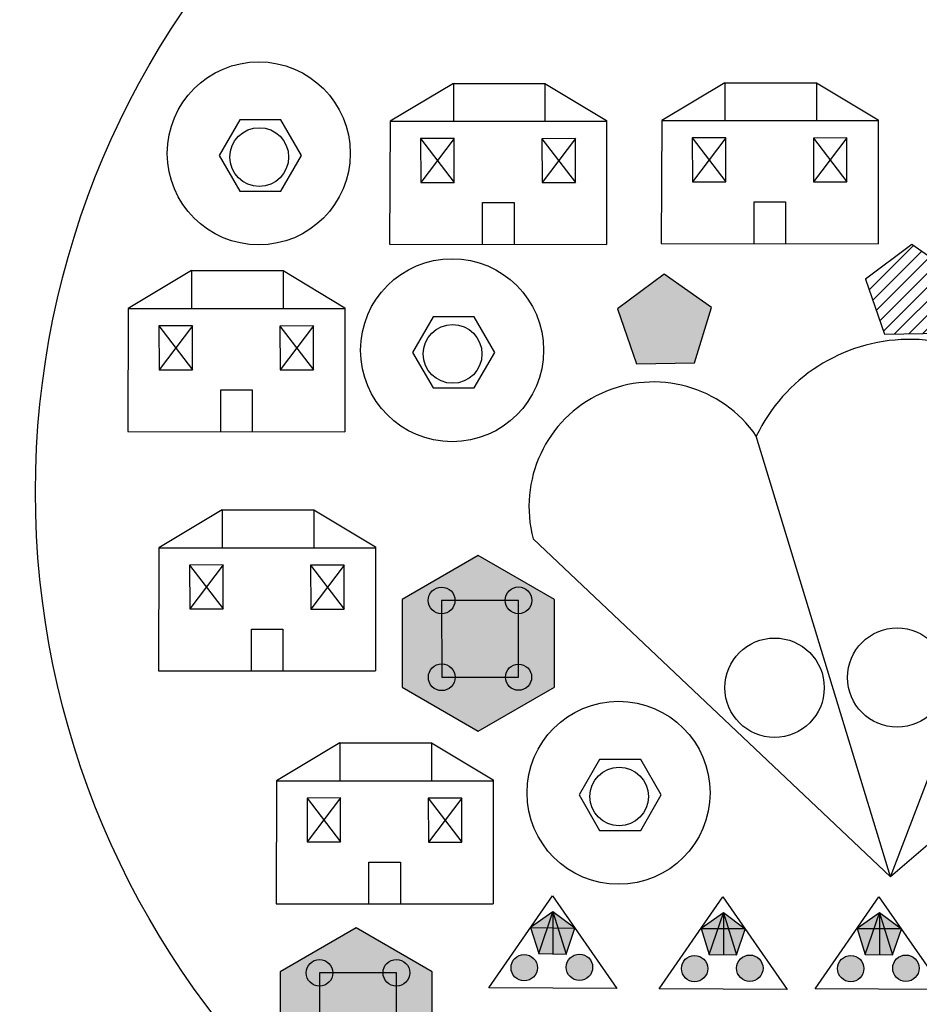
# Model space of a CAD drawing. Header units: millimetres. Extents: x 3536 to 5222, y 1741 to 3266.
# Tile 3 of 256: x 3823 to 4113, y 2326 to 2643. Entities that reach past the tile are written whole.
import ezdxf

# ---------------------------------------------------------------- set-up
doc = ezdxf.new("R2010")
doc.units = ezdxf.units.MM

msp = doc.modelspace()

# ---------------------------------------------------------------- hatches: boundary and pattern name
at = {"linetype": 'Continuous', "true_color": 0x139b48}
h = msp.add_hatch(dxfattribs=at)
h.set_pattern_fill('ANSI31', color=114)
h.set_pattern_definition([(45, (4967.125892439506, 3089.347458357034), (-2.245064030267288, 2.245064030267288), [])])
h.paths.add_polyline_path([(3859.042086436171, 3078.57598440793), (3843.710485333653, 3089.347458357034), (3828.728479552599, 3078.094807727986), (3834.800691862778, 3060.368813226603), (3853.535531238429, 3060.666196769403)])
h.paths.add_polyline_path([(4412.800628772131, 3058.267099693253), (4397.469027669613, 3069.038573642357), (4382.487021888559, 3057.785923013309), (4388.559234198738, 3040.059928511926), (4407.294073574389, 3040.357312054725)])
h.paths.add_polyline_path([(4967.125892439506, 3046.978916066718), (4951.794291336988, 3057.750390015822), (4936.812285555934, 3046.497739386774), (4942.884497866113, 3028.77174488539), (4961.619337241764, 3029.06912842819)])
h.paths.add_polyline_path([(4679.250808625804, 2572.248920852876), (4663.919207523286, 2583.02039480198), (4648.937201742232, 2571.767744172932), (4655.009414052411, 2554.041749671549), (4673.744253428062, 2554.339133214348)])
h.paths.add_polyline_path([(4126.397476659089, 2560.130320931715), (4111.065875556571, 2570.901794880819), (4096.083869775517, 2559.649144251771), (4102.156082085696, 2541.923149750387), (4120.890921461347, 2542.220533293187)])
h.paths.add_polyline_path([(4411.722300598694, 2086.645275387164), (4396.390699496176, 2097.416749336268), (4381.408693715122, 2086.164098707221), (4387.480906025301, 2068.438104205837), (4406.215745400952, 2068.735487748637)])
at = {"linetype": 'Continuous', "true_color": 0xf1eb1f}
h = msp.add_hatch(dxfattribs=at)
h.set_pattern_fill('ANGLE', color=2)
h.set_pattern_definition([(0, (5035.897902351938, 3081.40510364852), (0, 6.985), [5.08, -1.905]), (90, (5035.897902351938, 3081.40510364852), (-6.985, 4.277078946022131e-16), [5.08, -1.905])])
h.paths.add_polyline_path([(3927.814096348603, 3070.633629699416), (3912.482495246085, 3081.40510364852), (3897.500489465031, 3070.152453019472), (3903.57270177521, 3052.426458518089), (3922.307541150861, 3052.723842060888)])
h.paths.add_polyline_path([(4332.783974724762, 3048.672331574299), (4317.452373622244, 3059.443805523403), (4302.47036784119, 3048.191154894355), (4308.542580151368, 3030.465160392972), (4327.277419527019, 3030.762543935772)])
h.paths.add_polyline_path([(4481.572638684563, 3050.324744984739), (4466.241037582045, 3061.096218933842), (4451.25903180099, 3049.843568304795), (4457.33124411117, 3032.117573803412), (4476.06608348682, 3032.414957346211)])
h.paths.add_polyline_path([(4887.109238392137, 3037.384147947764), (4871.777637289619, 3048.155621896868), (4856.795631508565, 3036.90297126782), (4862.867843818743, 3019.176976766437), (4881.602683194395, 3019.474360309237)])
h.paths.add_polyline_path([(5035.897902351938, 3039.036561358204), (5020.56630124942, 3049.808035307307), (5005.584295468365, 3038.55538467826), (5011.656507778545, 3020.829390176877), (5030.391347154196, 3021.126773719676)])
h.paths.add_polyline_path([(4748.022818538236, 2564.306566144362), (4732.691217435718, 2575.078040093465), (4717.709211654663, 2563.825389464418), (4723.781423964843, 2546.099394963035), (4742.516263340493, 2546.396778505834)])
h.paths.add_polyline_path([(4599.234154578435, 2562.654152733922), (4583.902553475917, 2573.425626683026), (4568.920547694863, 2562.172976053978), (4574.992760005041, 2544.446981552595), (4593.727599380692, 2544.744365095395)])
h.paths.add_polyline_path([(4195.169486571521, 2552.187966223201), (4179.837885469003, 2562.959440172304), (4164.855879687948, 2551.706789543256), (4170.928091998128, 2533.980795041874), (4189.662931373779, 2534.278178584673)])
h.paths.add_polyline_path([(4046.38082261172, 2550.535552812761), (4031.049221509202, 2561.307026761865), (4016.067215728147, 2550.054376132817), (4022.139428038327, 2532.328381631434), (4040.874267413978, 2532.625765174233)])
h.paths.add_polyline_path([(4331.705646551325, 2077.050507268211), (4316.374045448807, 2087.821981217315), (4301.392039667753, 2076.569330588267), (4307.464251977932, 2058.843336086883), (4326.199091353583, 2059.140719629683)])
h.paths.add_polyline_path([(4480.494310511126, 2078.702920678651), (4465.162709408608, 2089.474394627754), (4450.180703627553, 2078.221743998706), (4456.252915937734, 2060.495749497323), (4474.987755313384, 2060.793133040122)])
at = {"linetype": 'Continuous', "true_color": 0x7aafdf}
h = msp.add_hatch(color=143, dxfattribs=at)
h.dxf.hatch_style = 1
h.paths.add_polyline_path([(3970.551640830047, 2982.800458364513), (3945.98155570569, 2968.614913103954), (3945.98155570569, 2940.243822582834), (3970.551640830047, 2926.058277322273), (3995.121725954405, 2940.243822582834), (3995.121725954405, 2968.614913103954)])
h.paths.add_polyline_path([(3703.80786317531, 2992.120148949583), (3679.237778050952, 2977.934603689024), (3679.237778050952, 2949.563513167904), (3703.80786317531, 2935.377967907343), (3728.377948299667, 2949.563513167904), (3728.377948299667, 2977.934603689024)])
h.paths.add_polyline_path([(3639.056793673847, 2847.910806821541), (3614.486708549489, 2833.725261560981), (3614.486708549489, 2805.354171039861), (3639.056793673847, 2791.168625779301), (3663.626878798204, 2805.354171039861), (3663.626878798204, 2833.725261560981)])
h.paths.add_polyline_path([(4019.600555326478, 2849.0310655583), (3995.03047020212, 2834.84552029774), (3995.03047020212, 2806.47442977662), (4019.600555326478, 2792.28888451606), (4044.170640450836, 2806.47442977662), (4044.170640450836, 2834.84552029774)])
h.paths.add_polyline_path([(4216.536787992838, 2843.508170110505), (4191.966702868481, 2829.322624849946), (4191.966702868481, 2800.951534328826), (4216.536787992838, 2786.765989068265), (4241.106873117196, 2800.951534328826), (4241.106873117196, 2829.322624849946)])
h.paths.add_polyline_path([(4257.478041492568, 2968.620049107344), (4232.907956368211, 2954.434503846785), (4232.907956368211, 2926.063413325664), (4257.478041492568, 2911.877868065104), (4282.048126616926, 2926.063413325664), (4282.048126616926, 2954.434503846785)])
h.paths.add_polyline_path([(4524.310183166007, 2962.491573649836), (4499.74009804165, 2948.306028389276), (4499.74009804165, 2919.934937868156), (4524.310183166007, 2905.749392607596), (4548.880268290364, 2919.934937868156), (4548.880268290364, 2948.306028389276)])
h.paths.add_polyline_path([(4565.047389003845, 2844.852127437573), (4540.477303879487, 2830.666582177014), (4540.477303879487, 2802.295491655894), (4565.047389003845, 2788.109946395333), (4589.617474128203, 2802.295491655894), (4589.617474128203, 2830.666582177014)])
h.paths.add_polyline_path([(4765.220431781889, 2842.455831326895), (4740.650346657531, 2828.270286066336), (4740.650346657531, 2799.899195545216), (4765.220431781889, 2785.713650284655), (4789.790516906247, 2799.899195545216), (4789.790516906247, 2828.270286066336)])
h.paths.add_polyline_path([(4811.803305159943, 2957.331865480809), (4787.233220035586, 2943.146320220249), (4787.233220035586, 2914.775229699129), (4811.803305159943, 2900.589684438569), (4836.373390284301, 2914.775229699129), (4836.373390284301, 2943.146320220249)])
h.paths.add_polyline_path([(5078.635446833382, 2951.203390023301), (5054.065361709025, 2937.017844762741), (5054.065361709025, 2908.646754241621), (5078.635446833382, 2894.461208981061), (5103.205531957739, 2908.646754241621), (5103.205531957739, 2937.017844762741)])
h.paths.add_polyline_path([(5121.112477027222, 2839.642782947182), (5096.542391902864, 2825.457237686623), (5096.542391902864, 2797.086147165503), (5121.112477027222, 2782.900601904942), (5145.68256215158, 2797.086147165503), (5145.68256215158, 2825.457237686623)])
h.paths.add_polyline_path([(4790.76036301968, 2476.473394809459), (4766.190277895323, 2462.287849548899), (4766.190277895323, 2433.916759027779), (4790.76036301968, 2419.731213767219), (4815.330448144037, 2433.916759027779), (4815.330448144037, 2462.287849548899)])
h.paths.add_polyline_path([(4821.286159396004, 2356.495494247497), (4796.716074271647, 2342.309948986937), (4796.716074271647, 2313.938858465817), (4821.286159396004, 2299.753313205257), (4845.856244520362, 2313.938858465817), (4845.856244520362, 2342.309948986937)])
h.paths.add_polyline_path([(4477.687914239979, 2364.510390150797), (4453.117829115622, 2350.324844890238), (4453.117829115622, 2321.953754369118), (4477.687914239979, 2307.768209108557), (4502.257999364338, 2321.953754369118), (4502.257999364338, 2350.324844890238)])
h.paths.add_polyline_path([(4525.456806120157, 2484.693735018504), (4500.8867209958, 2470.508189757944), (4500.8867209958, 2442.137099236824), (4525.456806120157, 2427.951553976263), (4550.026891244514, 2442.137099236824), (4550.026891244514, 2470.508189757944)])
h.paths.add_polyline_path([(4237.907031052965, 2464.354794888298), (4213.336945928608, 2450.169249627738), (4213.336945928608, 2421.798159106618), (4237.907031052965, 2407.612613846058), (4262.477116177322, 2421.798159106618), (4262.477116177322, 2450.169249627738)])
h.paths.add_polyline_path([(4281.634077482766, 2350.58693122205), (4257.063992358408, 2336.401385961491), (4257.063992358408, 2308.030295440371), (4281.634077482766, 2293.84475017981), (4306.204162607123, 2308.030295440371), (4306.204162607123, 2336.401385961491)])
h.paths.add_polyline_path([(3931.667425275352, 2350.267576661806), (3907.097340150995, 2336.082031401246), (3907.097340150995, 2307.710940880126), (3931.667425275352, 2293.525395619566), (3956.23751039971, 2307.710940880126), (3956.23751039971, 2336.082031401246)])
h.paths.add_polyline_path([(3971.074889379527, 2470.483270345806), (3946.504804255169, 2456.297725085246), (3946.504804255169, 2427.926634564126), (3971.074889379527, 2413.741089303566), (3995.644974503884, 2427.926634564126), (3995.644974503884, 2456.297725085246)])
h.paths.add_polyline_path([(4256.399713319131, 1996.998224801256), (4231.829628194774, 1982.812679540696), (4231.829628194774, 1954.441589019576), (4256.399713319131, 1940.256043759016), (4280.96979844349, 1954.441589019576), (4280.96979844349, 1982.812679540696)])
h.paths.add_polyline_path([(4212.758694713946, 1877.66717549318), (4188.188609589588, 1863.481630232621), (4188.188609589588, 1835.110539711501), (4212.758694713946, 1820.92499445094), (4237.328779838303, 1835.110539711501), (4237.328779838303, 1863.481630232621)])
h.paths.add_polyline_path([(4559.536482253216, 1872.23603941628), (4534.966397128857, 1858.05049415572), (4534.966397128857, 1829.6794036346), (4559.536482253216, 1815.49385837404), (4584.106567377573, 1829.6794036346), (4584.106567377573, 1858.05049415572)])
h.paths.add_polyline_path([(4523.23185499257, 1990.869749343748), (4498.661769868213, 1976.684204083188), (4498.661769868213, 1948.313113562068), (4523.23185499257, 1934.127568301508), (4547.801940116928, 1948.313113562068), (4547.801940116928, 1976.684204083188)])
at = {"linetype": 'Continuous', "true_color": 0xadddf7}
h = msp.add_hatch(color=141, dxfattribs=at)
h.dxf.hatch_style = 1
h.paths.add_polyline_path([(4835.930173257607, 2842.31846810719), (4828.717409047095, 2837.231847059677), (4831.326206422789, 2828.800248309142), (4840.151296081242, 2828.675854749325), (4842.996704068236, 2837.03057405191)])
h.paths.add_polyline_path([(4890.92762533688, 2842.027839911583), (4883.714861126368, 2836.94121886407), (4886.323658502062, 2828.509620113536), (4895.148748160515, 2828.385226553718), (4897.994156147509, 2836.739945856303)])
h.paths.add_polyline_path([(4941.30765734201, 2842.017792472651), (4934.094893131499, 2836.931171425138), (4936.703690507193, 2828.499572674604), (4945.528780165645, 2828.375179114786), (4948.374188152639, 2836.729898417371)])
h.paths.add_polyline_path([(4990.356486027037, 2842.0360578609), (4983.143721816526, 2836.949436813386), (4985.75251919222, 2828.517838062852), (4994.577608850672, 2828.393444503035), (4997.423016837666, 2836.74816380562)])
h.paths.add_polyline_path([(5040.361597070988, 2841.942267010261), (5033.148832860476, 2836.855645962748), (5035.75763023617, 2828.424047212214), (5044.582719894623, 2828.299653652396), (5047.428127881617, 2836.654372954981)])
h.paths.add_polyline_path([(4486.036333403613, 2853.230450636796), (4478.823569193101, 2848.143829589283), (4481.432366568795, 2839.712230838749), (4490.257456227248, 2839.587837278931), (4493.102864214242, 2847.942556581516)])
h.paths.add_polyline_path([(4436.031222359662, 2853.324241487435), (4428.818458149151, 2848.237620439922), (4431.427255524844, 2839.806021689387), (4440.252345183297, 2839.68162812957), (4443.097753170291, 2848.036347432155)])
h.paths.add_polyline_path([(4386.982393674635, 2853.305976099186), (4379.769629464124, 2848.219355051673), (4382.378426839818, 2839.787756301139), (4391.20351649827, 2839.663362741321), (4394.048924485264, 2848.018082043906)])
h.paths.add_polyline_path([(4336.602361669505, 2853.316023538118), (4329.389597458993, 2848.229402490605), (4331.998394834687, 2839.797803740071), (4340.823484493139, 2839.673410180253), (4343.668892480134, 2848.028129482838)])
h.paths.add_polyline_path([(4281.604909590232, 2853.606651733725), (4274.39214537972, 2848.520030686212), (4277.000942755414, 2840.088431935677), (4285.826032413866, 2839.96403837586), (4288.671440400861, 2848.318757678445)])
h.paths.add_polyline_path([(3932.277791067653, 2873.539335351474), (3925.065026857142, 2868.45271430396), (3927.673824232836, 2860.021115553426), (3936.498913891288, 2859.896721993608), (3939.344321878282, 2868.251441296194)])
h.paths.add_polyline_path([(3882.272680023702, 2873.633126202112), (3875.059915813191, 2868.546505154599), (3877.668713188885, 2860.114906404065), (3886.493802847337, 2859.990512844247), (3889.339210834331, 2868.345232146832)])
h.paths.add_polyline_path([(3833.223851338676, 2873.614860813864), (3826.011087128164, 2868.52823976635), (3828.619884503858, 2860.096641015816), (3837.44497416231, 2859.972247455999), (3840.290382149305, 2868.326966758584)])
h.paths.add_polyline_path([(3782.843819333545, 2873.624908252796), (3775.631055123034, 2868.538287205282), (3778.239852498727, 2860.106688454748), (3787.06494215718, 2859.98229489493), (3789.910350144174, 2868.337014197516)])
h.paths.add_polyline_path([(3727.846367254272, 2873.915536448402), (3720.633603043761, 2868.828915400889), (3723.242400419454, 2860.397316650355), (3732.067490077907, 2860.272923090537), (3734.912898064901, 2868.627642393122)])
h.paths.add_polyline_path([(3995.20175747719, 2355.469872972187), (3987.988993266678, 2350.383251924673), (3990.597790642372, 2341.951653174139), (3999.422880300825, 2341.827259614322), (4002.268288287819, 2350.181978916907)])
h.paths.add_polyline_path([(4050.199209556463, 2355.17924477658), (4042.986445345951, 2350.092623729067), (4045.595242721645, 2341.661024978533), (4054.420332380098, 2341.536631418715), (4057.265740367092, 2349.8913507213)])
h.paths.add_polyline_path([(4100.579241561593, 2355.169197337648), (4093.366477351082, 2350.082576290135), (4095.975274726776, 2341.650977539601), (4104.800364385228, 2341.526583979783), (4107.645772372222, 2349.881303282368)])
h.paths.add_polyline_path([(4149.62807024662, 2355.187462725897), (4142.415306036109, 2350.100841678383), (4145.024103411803, 2341.669242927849), (4153.849193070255, 2341.544849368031), (4156.694601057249, 2349.899568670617)])
h.paths.add_polyline_path([(4199.633181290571, 2355.093671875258), (4192.420417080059, 2350.007050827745), (4195.029214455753, 2341.575452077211), (4203.854304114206, 2341.451058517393), (4206.6997121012, 2349.805777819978)])
h.paths.add_polyline_path([(4548.055089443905, 2367.588472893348), (4540.842325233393, 2362.501851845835), (4543.451122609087, 2354.0702530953), (4552.276212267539, 2353.945859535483), (4555.121620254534, 2362.300578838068)])
h.paths.add_polyline_path([(4603.052541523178, 2367.297844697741), (4595.839777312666, 2362.211223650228), (4598.44857468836, 2353.779624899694), (4607.273664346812, 2353.655231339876), (4610.119072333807, 2362.009950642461)])
h.paths.add_polyline_path([(4653.432573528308, 2367.287797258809), (4646.219809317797, 2362.201176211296), (4648.828606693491, 2353.769577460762), (4657.653696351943, 2353.645183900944), (4660.499104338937, 2361.999903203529)])
h.paths.add_polyline_path([(4702.481402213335, 2367.306062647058), (4695.268638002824, 2362.219441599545), (4697.877435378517, 2353.78784284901), (4706.70252503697, 2353.663449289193), (4709.547933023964, 2362.018168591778)])
h.paths.add_polyline_path([(4752.486513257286, 2367.212271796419), (4745.273749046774, 2362.125650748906), (4747.882546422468, 2353.694051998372), (4756.707636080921, 2353.569658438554), (4759.553044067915, 2361.924377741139)])
h.paths.add_polyline_path([(4484.958005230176, 1881.608626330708), (4477.745241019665, 1876.522005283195), (4480.354038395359, 1868.090406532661), (4489.179128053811, 1867.966012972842), (4492.024536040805, 1876.320732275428)])
h.paths.add_polyline_path([(4434.952894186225, 1881.702417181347), (4427.740129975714, 1876.615796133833), (4430.348927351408, 1868.184197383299), (4439.17401700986, 1868.059803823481), (4442.019424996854, 1876.414523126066)])
h.paths.add_polyline_path([(4385.904065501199, 1881.684151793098), (4378.691301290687, 1876.597530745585), (4381.300098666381, 1868.165931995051), (4390.125188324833, 1868.041538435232), (4392.970596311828, 1876.396257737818)])
h.paths.add_polyline_path([(4335.524033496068, 1881.69419923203), (4328.311269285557, 1876.607578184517), (4330.920066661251, 1868.175979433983), (4339.745156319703, 1868.051585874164), (4342.590564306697, 1876.40630517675)])
h.paths.add_polyline_path([(4280.526581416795, 1881.984827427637), (4273.313817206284, 1876.898206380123), (4275.922614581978, 1868.466607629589), (4284.74770424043, 1868.342214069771), (4287.593112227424, 1876.696933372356)])
at = {"linetype": 'Continuous', "true_color": 0xed1f24}
h = msp.add_hatch(color=240, dxfattribs=at)
h.dxf.hatch_style = 1
edge = h.paths.add_edge_path()
edge.add_arc((3985.914265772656, 2337.419612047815), 4.255857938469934, 0, 360)
edge = h.paths.add_edge_path()
edge.add_arc((4003.727711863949, 2337.549402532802), 4.255857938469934, 0, 360)
edge = h.paths.add_edge_path()
edge.add_arc((4040.911717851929, 2337.128983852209), 4.255857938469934, 0, 360)
edge = h.paths.add_edge_path()
edge.add_arc((4058.725163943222, 2337.258774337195), 4.255857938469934, 0, 360)
edge = h.paths.add_edge_path()
edge.add_arc((4091.29174985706, 2337.118936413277), 4.255857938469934, 0, 360)
edge = h.paths.add_edge_path()
edge.add_arc((4109.105195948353, 2337.248726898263), 4.255857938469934, 0, 360)
edge = h.paths.add_edge_path()
edge.add_arc((4140.340578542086, 2337.137201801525), 4.255857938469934, 0, 360)
edge = h.paths.add_edge_path()
edge.add_arc((4158.15402463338, 2337.266992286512), 4.255857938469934, 0, 360)
edge = h.paths.add_edge_path()
edge.add_arc((4190.345689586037, 2337.043410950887), 4.255857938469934, 0, 360)
edge = h.paths.add_edge_path()
edge.add_arc((4208.159135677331, 2337.173201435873), 4.255857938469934, 0, 360)
edge = h.paths.add_edge_path()
edge.add_arc((4538.767597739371, 2349.538211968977), 4.255857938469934, 0, 360)
edge = h.paths.add_edge_path()
edge.add_arc((4556.581043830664, 2349.668002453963), 4.255857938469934, 0, 360)
edge = h.paths.add_edge_path()
edge.add_arc((4593.765049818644, 2349.24758377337), 4.255857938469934, 0, 360)
edge = h.paths.add_edge_path()
edge.add_arc((4611.578495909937, 2349.377374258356), 4.255857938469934, 0, 360)
edge = h.paths.add_edge_path()
edge.add_arc((4644.145081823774, 2349.237536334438), 4.255857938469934, 0, 360)
edge = h.paths.add_edge_path()
edge.add_arc((4661.958527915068, 2349.367326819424), 4.255857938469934, 0, 360)
edge = h.paths.add_edge_path()
edge.add_arc((4693.193910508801, 2349.255801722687), 4.255857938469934, 0, 360)
edge = h.paths.add_edge_path()
edge.add_arc((4711.007356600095, 2349.385592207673), 4.255857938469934, 0, 360)
edge = h.paths.add_edge_path()
edge.add_arc((4743.199021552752, 2349.162010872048), 4.255857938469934, 0, 360)
edge = h.paths.add_edge_path()
edge.add_arc((4761.012467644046, 2349.291801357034), 4.255857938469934, 0, 360)
edge = h.paths.add_edge_path()
edge.add_arc((4271.239089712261, 1863.934566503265), 4.255857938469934, 0, 360)
edge = h.paths.add_edge_path()
edge.add_arc((4289.052535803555, 1864.064356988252), 4.255857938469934, 0, 360)
edge = h.paths.add_edge_path()
edge.add_arc((4326.236541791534, 1863.643938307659), 4.255857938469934, 0, 360)
edge = h.paths.add_edge_path()
edge.add_arc((4344.049987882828, 1863.773728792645), 4.255857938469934, 0, 360)
edge = h.paths.add_edge_path()
edge.add_arc((4376.616573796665, 1863.633890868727), 4.255857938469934, 0, 360)
edge = h.paths.add_edge_path()
edge.add_arc((4394.430019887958, 1863.763681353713), 4.255857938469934, 0, 360)
edge = h.paths.add_edge_path()
edge.add_arc((4425.665402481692, 1863.652156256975), 4.255857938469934, 0, 360)
edge = h.paths.add_edge_path()
edge.add_arc((4443.478848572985, 1863.781946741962), 4.255857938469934, 0, 360)
edge = h.paths.add_edge_path()
edge.add_arc((4475.670513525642, 1863.558365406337), 4.255857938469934, 0, 360)
edge = h.paths.add_edge_path()
edge.add_arc((4493.483959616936, 1863.688155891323), 4.255857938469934, 0, 360)
edge = h.paths.add_edge_path()
edge.add_arc((3718.558875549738, 2855.865275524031), 4.255857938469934, 0, 360)
edge = h.paths.add_edge_path()
edge.add_arc((3736.372321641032, 2855.995066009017), 4.255857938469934, 0, 360)
edge = h.paths.add_edge_path()
edge.add_arc((3773.556327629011, 2855.574647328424), 4.255857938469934, 0, 360)
edge = h.paths.add_edge_path()
edge.add_arc((3791.369773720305, 2855.704437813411), 4.255857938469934, 0, 360)
edge = h.paths.add_edge_path()
edge.add_arc((3823.936359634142, 2855.564599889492), 4.255857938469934, 0, 360)
edge = h.paths.add_edge_path()
edge.add_arc((3841.749805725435, 2855.694390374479), 4.255857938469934, 0, 360)
edge = h.paths.add_edge_path()
edge.add_arc((3872.985188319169, 2855.582865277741), 4.255857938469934, 0, 360)
edge = h.paths.add_edge_path()
edge.add_arc((3890.798634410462, 2855.712655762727), 4.255857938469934, 0, 360)
edge = h.paths.add_edge_path()
edge.add_arc((3922.990299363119, 2855.489074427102), 4.255857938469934, 0, 360)
edge = h.paths.add_edge_path()
edge.add_arc((3940.803745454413, 2855.618864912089), 4.255857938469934, 0, 360)
edge = h.paths.add_edge_path()
edge.add_arc((4272.317417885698, 2835.556390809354), 4.255857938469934, 0, 360)
edge = h.paths.add_edge_path()
edge.add_arc((4290.130863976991, 2835.68618129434), 4.255857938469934, 0, 360)
edge = h.paths.add_edge_path()
edge.add_arc((4327.314869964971, 2835.265762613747), 4.255857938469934, 0, 360)
edge = h.paths.add_edge_path()
edge.add_arc((4345.128316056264, 2835.395553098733), 4.255857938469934, 0, 360)
edge = h.paths.add_edge_path()
edge.add_arc((4377.694901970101, 2835.255715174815), 4.255857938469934, 0, 360)
edge = h.paths.add_edge_path()
edge.add_arc((4395.508348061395, 2835.385505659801), 4.255857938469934, 0, 360)
edge = h.paths.add_edge_path()
edge.add_arc((4426.743730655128, 2835.273980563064), 4.255857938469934, 0, 360)
edge = h.paths.add_edge_path()
edge.add_arc((4444.557176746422, 2835.40377104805), 4.255857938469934, 0, 360)
edge = h.paths.add_edge_path()
edge.add_arc((4476.748841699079, 2835.180189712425), 4.255857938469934, 0, 360)
edge = h.paths.add_edge_path()
edge.add_arc((4494.562287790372, 2835.309980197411), 4.255857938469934, 0, 360)
edge = h.paths.add_edge_path()
edge.add_arc((4826.642681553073, 2824.268207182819), 4.255857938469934, 0, 360)
edge = h.paths.add_edge_path()
edge.add_arc((4844.456127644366, 2824.397997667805), 4.255857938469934, 0, 360)
edge = h.paths.add_edge_path()
edge.add_arc((4881.640133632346, 2823.977578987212), 4.255857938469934, 0, 360)
edge = h.paths.add_edge_path()
edge.add_arc((4899.453579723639, 2824.107369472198), 4.255857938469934, 0, 360)
edge = h.paths.add_edge_path()
edge.add_arc((4932.020165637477, 2823.96753154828), 4.255857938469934, 0, 360)
edge = h.paths.add_edge_path()
edge.add_arc((4949.83361172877, 2824.097322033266), 4.255857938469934, 0, 360)
edge = h.paths.add_edge_path()
edge.add_arc((4981.068994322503, 2823.985796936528), 4.255857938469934, 0, 360)
edge = h.paths.add_edge_path()
edge.add_arc((4998.882440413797, 2824.115587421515), 4.255857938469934, 0, 360)
edge = h.paths.add_edge_path()
edge.add_arc((5031.074105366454, 2823.89200608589), 4.255857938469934, 0, 360)
edge = h.paths.add_edge_path()
edge.add_arc((5048.887551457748, 2824.021796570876), 4.255857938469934, 0, 360)

# ---------------------------------------------------------------- linework, layer by layer
at = {"color": 32, "true_color": 0xcd6928}
for p, q in [((3963.048141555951, 2622.869370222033), (3942.627381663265, 2610.626246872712)), ((3963.048141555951, 2622.869370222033), (3992.595086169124, 2622.869370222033)), ((3963.048141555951, 2622.869370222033), (3963.048141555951, 2622.869370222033)), ((3963.048141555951, 2622.869370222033), (3963.048141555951, 2610.626246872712)), ((3992.595086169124, 2622.869370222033), (4012.514820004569, 2610.900994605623)), ((3992.595086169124, 2622.869370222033), (3992.595086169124, 2610.626246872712)), ((3942.627381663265, 2610.626246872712), (3942.478902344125, 2570.921654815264)), ((3942.627381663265, 2610.626246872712), (4012.514820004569, 2610.626246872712)), ((4012.514820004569, 2610.900994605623), (4012.514820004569, 2570.862085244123)), ((3963.317724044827, 2605.074668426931), (3952.470053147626, 2605.04497751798)), ((3952.470053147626, 2605.04497751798), (3952.561771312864, 2590.893471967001)), ((3952.470053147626, 2605.04497751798), (3963.317724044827, 2590.893471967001)), ((3963.317724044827, 2605.074668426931), (3952.561771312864, 2590.893471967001)), ((3963.317724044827, 2590.893471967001), (3963.317724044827, 2605.074668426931)), ((4002.428725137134, 2605.018096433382), (3991.581054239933, 2604.988405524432)), ((3991.581054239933, 2604.988405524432), (3991.672772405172, 2590.836899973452)), ((3991.581054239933, 2604.988405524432), (4002.428725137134, 2590.836899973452)), ((4002.428725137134, 2605.018096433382), (3991.672772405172, 2590.836899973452)), ((4002.428725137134, 2590.836899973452), (4002.428725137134, 2605.018096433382)), ((3952.561771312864, 2590.893471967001), (3963.317724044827, 2590.893471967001)), ((3991.672772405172, 2590.836899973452), (4002.428725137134, 2590.836899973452)), ((3972.469598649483, 2570.896146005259), (3972.469598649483, 2584.359024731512)), ((3972.469598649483, 2584.359024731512), (3982.628100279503, 2584.359024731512)), ((3982.628100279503, 2584.359024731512), (3982.628100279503, 2570.887505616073)), ((3942.478902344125, 2570.921654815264), (4012.514820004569, 2570.862085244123))]:
    msp.add_line(p, q, dxfattribs=at)
at = {"color": 31, "true_color": 0xfecc66}
for p, q in [((4050.695882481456, 2623.081945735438), (4030.275122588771, 2610.838822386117)), ((4050.695882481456, 2623.081945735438), (4080.24282709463, 2623.081945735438)), ((4050.695882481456, 2623.081945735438), (4050.695882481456, 2623.081945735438)), ((4050.695882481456, 2623.081945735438), (4050.695882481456, 2610.838822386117)), ((4080.24282709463, 2623.081945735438), (4100.162560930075, 2611.113570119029)), ((4080.24282709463, 2623.081945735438), (4080.24282709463, 2610.838822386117)), ((4030.275122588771, 2610.838822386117), (4030.126643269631, 2571.134230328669)), ((4030.275122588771, 2610.838822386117), (4100.162560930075, 2610.838822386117)), ((4100.162560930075, 2611.113570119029), (4100.162560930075, 2571.074660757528)), ((4050.965464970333, 2605.287243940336), (4040.117794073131, 2605.257553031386)), ((4040.117794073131, 2605.257553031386), (4040.20951223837, 2591.106047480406)), ((4040.117794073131, 2605.257553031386), (4050.965464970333, 2591.106047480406)), ((4050.965464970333, 2605.287243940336), (4040.20951223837, 2591.106047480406)), ((4050.965464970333, 2591.106047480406), (4050.965464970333, 2605.287243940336)), ((4090.07646606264, 2605.230671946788), (4079.228795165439, 2605.200981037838)), ((4079.228795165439, 2605.200981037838), (4079.320513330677, 2591.049475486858)), ((4079.228795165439, 2605.200981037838), (4090.07646606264, 2591.049475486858)), ((4090.07646606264, 2605.230671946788), (4079.320513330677, 2591.049475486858)), ((4090.07646606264, 2591.049475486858), (4090.07646606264, 2605.230671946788)), ((4040.20951223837, 2591.106047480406), (4050.965464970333, 2591.106047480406)), ((4079.320513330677, 2591.049475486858), (4090.07646606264, 2591.049475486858)), ((4060.117339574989, 2571.108721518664), (4060.117339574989, 2584.571600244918)), ((4060.117339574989, 2584.571600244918), (4070.275841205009, 2584.571600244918)), ((4070.275841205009, 2584.571600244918), (4070.275841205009, 2571.100081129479)), ((4030.126643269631, 2571.134230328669), (4100.162560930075, 2571.074660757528))]:
    msp.add_line(p, q, dxfattribs=at)
at = {"color": 9, "true_color": 0xd19cc7}
for p, q in [((3878.527674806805, 2562.411616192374), (3858.106914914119, 2550.168492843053)), ((3878.527674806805, 2562.411616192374), (3908.074619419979, 2562.411616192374)), ((3878.527674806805, 2562.411616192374), (3878.527674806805, 2562.411616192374)), ((3878.527674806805, 2562.411616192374), (3878.527674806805, 2550.168492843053)), ((3908.074619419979, 2562.411616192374), (3927.994353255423, 2550.443240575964)), ((3908.074619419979, 2562.411616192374), (3908.074619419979, 2550.168492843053)), ((3858.106914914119, 2550.168492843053), (3857.95843559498, 2510.463900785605)), ((3858.106914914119, 2550.168492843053), (3927.994353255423, 2550.168492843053)), ((3927.994353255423, 2550.443240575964), (3927.994353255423, 2510.404331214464)), ((3878.797257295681, 2544.616914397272), (3867.94958639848, 2544.587223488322)), ((3867.94958639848, 2544.587223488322), (3868.041304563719, 2530.435717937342)), ((3867.94958639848, 2544.587223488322), (3878.797257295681, 2530.435717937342)), ((3878.797257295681, 2544.616914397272), (3868.041304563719, 2530.435717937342)), ((3878.797257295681, 2530.435717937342), (3878.797257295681, 2544.616914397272)), ((3917.908258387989, 2544.560342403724), (3907.060587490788, 2544.530651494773)), ((3907.060587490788, 2544.530651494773), (3907.152305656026, 2530.379145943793)), ((3907.060587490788, 2544.530651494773), (3917.908258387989, 2530.379145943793)), ((3917.908258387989, 2544.560342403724), (3907.152305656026, 2530.379145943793)), ((3917.908258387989, 2530.379145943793), (3917.908258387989, 2544.560342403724)), ((3868.041304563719, 2530.435717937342), (3878.797257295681, 2530.435717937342)), ((3907.152305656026, 2530.379145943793), (3917.908258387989, 2530.379145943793)), ((3887.949131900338, 2510.4383919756), (3887.949131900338, 2523.901270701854)), ((3887.949131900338, 2523.901270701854), (3898.107633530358, 2523.901270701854)), ((3898.107633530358, 2523.901270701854), (3898.107633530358, 2510.429751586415)), ((3857.95843559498, 2510.463900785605), (3927.994353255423, 2510.404331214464))]:
    msp.add_line(p, q, dxfattribs=at)
at = {"color": 5}
for p, q in [((4104.128964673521, 2366.769677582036), (4060.82095207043, 2508.960210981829)), ((4104.128964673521, 2366.769677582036), (4159.097691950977, 2510.513532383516)), ((3988.828409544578, 2475.801156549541), (4104.128964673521, 2366.769677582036)), ((4230.618402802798, 2475.224268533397), (4104.128964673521, 2366.769677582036))]:
    msp.add_line(p, q, dxfattribs=at)
at = {"color": 3}
for p, q in [((3888.429761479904, 2485.220328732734), (3868.009001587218, 2472.977205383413)), ((3888.429761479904, 2485.220328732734), (3917.976706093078, 2485.220328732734)), ((3888.429761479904, 2485.220328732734), (3888.429761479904, 2485.220328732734)), ((3888.429761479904, 2485.220328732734), (3888.429761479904, 2472.977205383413)), ((3917.976706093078, 2485.220328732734), (3937.896439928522, 2473.251953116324)), ((3917.976706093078, 2485.220328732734), (3917.976706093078, 2472.977205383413)), ((3868.009001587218, 2472.977205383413), (3867.860522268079, 2433.272613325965)), ((3868.009001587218, 2472.977205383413), (3937.896439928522, 2472.977205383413)), ((3937.896439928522, 2473.251953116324), (3937.896439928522, 2433.213043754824)), ((3888.69934396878, 2467.425626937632), (3877.851673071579, 2467.395936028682)), ((3877.851673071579, 2467.395936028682), (3877.943391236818, 2453.244430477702)), ((3877.851673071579, 2467.395936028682), (3888.69934396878, 2453.244430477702)), ((3888.69934396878, 2467.425626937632), (3877.943391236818, 2453.244430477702)), ((3888.69934396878, 2453.244430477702), (3888.69934396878, 2467.425626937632)), ((3927.810345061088, 2467.369054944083), (3916.962674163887, 2467.339364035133)), ((3916.962674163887, 2467.339364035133), (3917.054392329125, 2453.187858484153)), ((3916.962674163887, 2467.339364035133), (3927.810345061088, 2453.187858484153)), ((3927.810345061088, 2467.369054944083), (3917.054392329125, 2453.187858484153)), ((3927.810345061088, 2453.187858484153), (3927.810345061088, 2467.369054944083)), ((3877.943391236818, 2453.244430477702), (3888.69934396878, 2453.244430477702)), ((3917.054392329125, 2453.187858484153), (3927.810345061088, 2453.187858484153)), ((3897.851218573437, 2433.24710451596), (3897.851218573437, 2446.709983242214)), ((3897.851218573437, 2446.709983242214), (3908.009720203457, 2446.709983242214)), ((3908.009720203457, 2446.709983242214), (3908.009720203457, 2433.238464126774)), ((3867.860522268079, 2433.272613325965), (3937.896439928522, 2433.213043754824))]:
    msp.add_line(p, q, dxfattribs=at)
at = {"color": 244, "true_color": 0x991b1e}
for p, q in [((3926.389164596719, 2409.991962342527), (3905.968404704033, 2397.748838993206)), ((3926.389164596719, 2409.991962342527), (3955.936109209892, 2409.991962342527)), ((3926.389164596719, 2409.991962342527), (3926.389164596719, 2409.991962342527)), ((3926.389164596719, 2409.991962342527), (3926.389164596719, 2397.748838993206)), ((3955.936109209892, 2409.991962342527), (3975.855843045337, 2398.023586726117)), ((3955.936109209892, 2409.991962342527), (3955.936109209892, 2397.748838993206)), ((3905.968404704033, 2397.748838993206), (3905.819925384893, 2358.044246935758)), ((3905.968404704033, 2397.748838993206), (3975.855843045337, 2397.748838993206)), ((3975.855843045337, 2398.023586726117), (3975.855843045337, 2357.984677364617)), ((3926.658747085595, 2392.197260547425), (3915.811076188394, 2392.167569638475)), ((3915.811076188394, 2392.167569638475), (3915.902794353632, 2378.016064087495)), ((3915.811076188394, 2392.167569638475), (3926.658747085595, 2378.016064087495)), ((3926.658747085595, 2392.197260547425), (3915.902794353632, 2378.016064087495)), ((3926.658747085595, 2378.016064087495), (3926.658747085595, 2392.197260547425)), ((3965.769748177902, 2392.140688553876), (3954.922077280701, 2392.110997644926)), ((3954.922077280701, 2392.110997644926), (3955.01379544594, 2377.959492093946)), ((3954.922077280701, 2392.110997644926), (3965.769748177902, 2377.959492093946)), ((3965.769748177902, 2392.140688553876), (3955.01379544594, 2377.959492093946)), ((3965.769748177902, 2377.959492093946), (3965.769748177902, 2392.140688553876)), ((3915.902794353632, 2378.016064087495), (3926.658747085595, 2378.016064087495)), ((3955.01379544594, 2377.959492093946), (3965.769748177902, 2377.959492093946)), ((3935.810621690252, 2358.018738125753), (3935.810621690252, 2371.481616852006)), ((3935.810621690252, 2371.481616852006), (3945.969123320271, 2371.481616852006)), ((3945.969123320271, 2371.481616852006), (3945.969123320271, 2358.010097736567)), ((3905.819925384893, 2358.044246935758), (3975.855843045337, 2357.984677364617))]:
    msp.add_line(p, q, dxfattribs=at)
msp.add_line((4104.128964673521, 2366.769677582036), (4104.128964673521, 2366.769677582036))
at = {"color": 30, "linetype": 'Continuous', "true_color": 0xf8991e}
for p, q in [((3974.45255550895, 2330.9217764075), (3995.014207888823, 2360.570676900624)), ((3995.014207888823, 2360.570676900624), (4015.836144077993, 2330.661698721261)), ((4029.450007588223, 2330.631148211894), (4050.011659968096, 2360.280048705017)), ((4050.011659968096, 2360.280048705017), (4070.833596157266, 2330.371070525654)), ((4079.830039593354, 2330.621100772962), (4100.391691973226, 2360.270001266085)), ((4100.391691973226, 2360.270001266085), (4121.213628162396, 2330.361023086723)), ((4015.836144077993, 2330.661698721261), (3974.45255550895, 2330.9217764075)), ((4070.833596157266, 2330.371070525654), (4029.450007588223, 2330.631148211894)), ((4121.213628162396, 2330.361023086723), (4079.830039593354, 2330.621100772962))]:
    msp.add_line(p, q, dxfattribs=at)
at = {"color": 244, "linetype": 'Continuous', "true_color": 0x991b1e}
for p, q in [((3990.597790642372, 2341.951653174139), (3995.20175747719, 2355.469872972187)), ((3995.20175747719, 2355.469872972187), (3999.422880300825, 2341.827259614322)), ((3995.20175747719, 2355.469872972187), (3995.20175747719, 2341.886758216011)), ((4050.199209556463, 2355.17924477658), (4050.199209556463, 2341.596130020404)), ((4095.975274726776, 2341.650977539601), (4100.579241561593, 2355.169197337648)), ((4100.579241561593, 2355.169197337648), (4104.800364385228, 2341.526583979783)), ((4100.579241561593, 2355.169197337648), (4100.579241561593, 2341.586082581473)), ((3987.988993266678, 2350.383251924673), (4002.268288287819, 2350.181978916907)), ((4042.986445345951, 2350.092623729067), (4056.996767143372, 2350.092623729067)), ((4093.366477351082, 2350.082576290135), (4107.376799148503, 2350.082576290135))]:
    msp.add_line(p, q, dxfattribs=at)
at = {"color": 32, "linetype": 'Continuous', "true_color": 0xcd6928}
for points in [[(3887.479193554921, 2599.583406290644), (3894.112872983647, 2588.093536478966), (3907.3802318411, 2588.093536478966), (3914.013911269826, 2599.583406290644), (3907.3802318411, 2611.073276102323), (3894.112872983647, 2611.073276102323)], [(4046.38082261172, 2550.535552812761), (4031.049221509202, 2561.307026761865), (4016.067215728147, 2550.054376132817), (4022.139428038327, 2532.328381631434), (4040.874267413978, 2532.625765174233)], [(4046.38082261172, 2550.535552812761), (4031.049221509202, 2561.307026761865), (4016.067215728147, 2550.054376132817), (4022.139428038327, 2532.328381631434), (4040.874267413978, 2532.625765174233)], [(3949.876979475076, 2536.027787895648), (3956.510658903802, 2524.53791808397), (3969.778017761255, 2524.53791808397), (3976.411697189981, 2536.027787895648), (3969.778017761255, 2547.517657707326), (3956.510658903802, 2547.517657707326)], [(4003.622489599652, 2393.184764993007), (4010.256169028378, 2381.694895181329), (4023.523527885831, 2381.694895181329), (4030.157207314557, 2393.184764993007), (4023.523527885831, 2404.674634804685), (4010.256169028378, 2404.674634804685)]]:
    msp.add_lwpolyline(points, close=True, dxfattribs=at)
at = {"color": 244, "linetype": 'Continuous', "true_color": 0x991b1e}
for points in [[(4126.397476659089, 2560.130320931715), (4111.065875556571, 2570.901794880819), (4096.083869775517, 2559.649144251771), (4102.156082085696, 2541.923149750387), (4120.890921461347, 2542.220533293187)], [(3959.253754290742, 2455.963270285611), (3959.282179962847, 2431.15651268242), (3984.088937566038, 2431.184938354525), (3984.060511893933, 2455.991695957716)], [(3919.846290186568, 2335.74757660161), (3919.874715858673, 2310.94081899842), (3944.681473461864, 2310.969244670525), (3944.653047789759, 2335.776002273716)]]:
    msp.add_lwpolyline(points, close=True, dxfattribs=at)
at = {"color": 2, "linetype": 'Continuous', "true_color": 0xf1eb1f}
for points in [[(3971.074889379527, 2470.483270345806), (3946.504804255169, 2456.297725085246), (3946.504804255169, 2427.926634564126), (3971.074889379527, 2413.741089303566), (3995.644974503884, 2427.926634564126), (3995.644974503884, 2456.297725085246)], [(3931.667425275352, 2350.267576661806), (3907.097340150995, 2336.082031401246), (3907.097340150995, 2307.710940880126), (3931.667425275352, 2293.525395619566), (3956.23751039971, 2307.710940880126), (3956.23751039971, 2336.082031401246)]]:
    msp.add_lwpolyline(points, close=True, dxfattribs=at)
at = {"color": 114, "linetype": 'Continuous', "true_color": 0x139b48}
for points in [[(3995.20175747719, 2355.469872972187), (3987.988993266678, 2350.383251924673), (3990.597790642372, 2341.951653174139), (3999.422880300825, 2341.827259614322), (4002.268288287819, 2350.181978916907)], [(4050.199209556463, 2355.17924477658), (4042.986445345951, 2350.092623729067), (4045.595242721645, 2341.661024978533), (4054.420332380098, 2341.536631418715), (4057.265740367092, 2349.8913507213)], [(4100.579241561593, 2355.169197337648), (4093.366477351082, 2350.082576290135), (4095.975274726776, 2341.650977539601), (4104.800364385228, 2341.526583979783), (4107.645772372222, 2349.881303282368)]]:
    msp.add_lwpolyline(points, close=True, dxfattribs=at)
at = {"color": 244, "linetype": 'Continuous', "true_color": 0x991b1e}
msp.add_lwpolyline([(4045.595242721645, 2341.661024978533), (4050.199209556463, 2355.17924477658), (4054.420332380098, 2341.536631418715)], dxfattribs=at)
at = {"color": 143, "linetype": 'Continuous', "true_color": 0x7aafdf}
msp.add_circle((4104.818759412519, 2491.005105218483), 276.6444569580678, dxfattribs=at)
at = {"color": 114, "linetype": 'Continuous', "true_color": 0x139b48}
for centre, radius in [((3900.231479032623, 2600.271936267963), 29.53676986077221), ((3962.629264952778, 2536.716317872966), 29.53676986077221), ((4106.285023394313, 2431.078632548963), 16.0281575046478), ((4066.719654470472, 2427.792057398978), 16.0281575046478), ((4016.374775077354, 2393.873294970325), 29.53676986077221)]:
    msp.add_circle(centre, radius, dxfattribs=at)
at = {"color": 217, "linetype": 'Continuous', "true_color": 0x93278f}
for centre in [(3900.400912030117, 2599.083082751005), (3962.798697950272, 2535.527464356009), (4016.544208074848, 2392.684441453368)]:
    msp.add_circle(centre, 9.474543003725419, dxfattribs=at)
at = {"color": 244, "linetype": 'Continuous', "true_color": 0x991b1e}
for centre, radius in [((3959.253754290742, 2455.963270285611), 4.31), ((3984.060511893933, 2455.991695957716), 4.31), ((3959.282179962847, 2431.15651268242), 4.313188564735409), ((3984.088937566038, 2431.184938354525), 4.219019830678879), ((3919.846290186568, 2335.74757660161), 4.31), ((3944.653047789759, 2335.776002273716), 4.31), ((3985.914265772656, 2337.419612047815), 4.255857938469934), ((4003.727711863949, 2337.549402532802), 4.255857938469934), ((4040.911717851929, 2337.128983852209), 4.255857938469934), ((4058.725163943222, 2337.258774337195), 4.255857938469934), ((4091.29174985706, 2337.118936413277), 4.255857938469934), ((4109.105195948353, 2337.248726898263), 4.255857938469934)]:
    msp.add_circle(centre, radius, dxfattribs=at)
at = {"color": 5}
for centre, radius, start, end in [((4110.344470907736, 2485.368973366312), 54.85549571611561, 27.28249999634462, 154.528535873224), ((4027.636894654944, 2486.275008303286), 40.19701589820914, 34.35719524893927, 195.1034663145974)]:
    msp.add_arc(centre, radius, start, end, dxfattribs=at)

doc.saveas('drawing.dxf')
